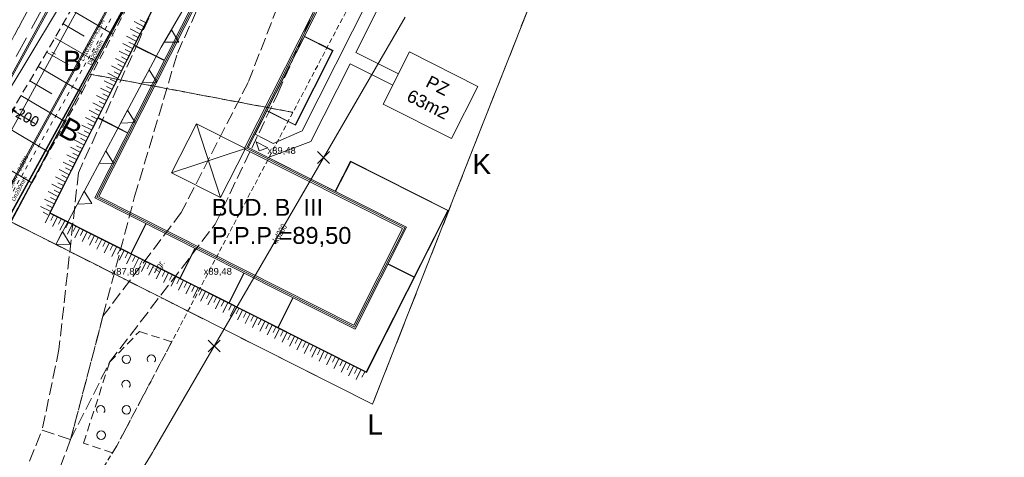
# Model space of a CAD drawing. Header units: metres. Extents: x 6541766 to 6542178, y 5894743 to 5895314.
# Tile 21 of 77: x 6541874 to 6541990, y 5895080 to 5895131. Entities that reach past the tile are written whole.
import ezdxf
from ezdxf.enums import TextEntityAlignment as Align

# ---------------------------------------------------------------- set-up
doc = ezdxf.new("R2010")
doc.units = ezdxf.units.M
for name, pattern in [('0.5_0.5', [1, 0.5, -0.5]), ('1.0_0.5', [1.5, 1, -0.5]), ('1.5_0.5', [2, 1.5, -0.5]), ('2', [0.9, 0.6, -0.3]), ('DASHED', [0.75, 0.5, -0.25]), ('egkk-500', [2, 1.5, -0.5]), ('egug-500', [1, 0.5, -0.5])]:
    doc.linetypes.add(name, pattern=pattern)
for name, color, linetype in [('000 Inne (niezydentyfikowane)', 7, 'Continuous'), ('217-kontur klasyfikacyjny', 7, 'Continuous'), ('218-kontur użytku gruntowego', 7, 'Continuous'), ('219-działka ewidencyjna', 7, 'Continuous'), ('_dr_krawężnik wystający 15x30', 214, 'Continuous'), ('_rozbiórki', 1, 'Continuous'), ('C-DROGI-SYTUACJA-ETYKIETY', 7, 'Continuous'), ('jezdnia', 7, 'Continuous'), ('jezdnia-Atr17', 7, 'Continuous'), ('ogrodzenie trwałe', 7, 'Continuous'), ('przewód kanalizacyjny', 7, 'Continuous'), ('przewód kanalizacyjny-Atr1', 7, 'Continuous'), ('skarpa nieumocniona', 7, 'Continuous'), ('zadrzewienie  zakrzewienie', 7, 'Continuous'), ('Zakres', 7, 'Continuous')]:
    doc.layers.add(name, color=color, linetype=linetype)
for name, color, linetype, lineweight in [('_dr opis', 7, 'Continuous', 25), ('_dr_obrzeże 8x30', 210, 'Continuous', 30), ('_dr_ścieki kd', 36, 'Continuous', 30), ('A-BALKONY', 7, 'Continuous', 9), ('A-BUDYNKI', 1, 'Continuous', 30), ('A-OPIS', 4, 'Continuous', 20), ('A-OZNACZENIA', 7, 'Continuous', 15), ('A-PZT', 4, 'Continuous', 9), ('IE - Kable projektowane', 1, 'DASHED', 20), ('IE - podklad', 8, 'Continuous', 9), ('SKARPA', 7, 'Continuous', 5)]:
    doc.layers.add(name, color=color, linetype=linetype, lineweight=lineweight)
doc.layers.add('A-ZIELŃ - PROJ -B', color=7, linetype='Continuous', lineweight=13, true_color=0x91c200)
doc.styles.add('MtXpl_Arial12', font='arial.ttf', dxfattribs={"height": 0.2})
doc.styles.add('MtXpl_Arial13', font='arial.ttf', dxfattribs={"height": 0.2})
doc.styles.add('MtXpl_Arial14', font='arial.ttf', dxfattribs={"height": 0.2})
doc.styles.add('MtXpl_Arial15', font='arial.ttf', dxfattribs={"height": 0.2})
doc.styles.add('MtXpl_Arial26', font='arial.ttf', dxfattribs={"height": 0.2})
doc.styles.add('MtXpl_Arial49', font='arial.ttf', dxfattribs={"height": 0.2})
doc.styles.add('MtXpl_Arial50', font='arial.ttf', dxfattribs={"height": 0.2})
doc.styles.add('MtXpl_Arial51', font='arial.ttf', dxfattribs={"height": 0.2})
doc.styles.add('MtXpl_Arial55', font='arial.ttf', dxfattribs={"height": 0.2})
doc.styles.add('MtXpl_Arial56', font='arial.ttf', dxfattribs={"height": 0.2})
doc.styles.add('MtXpl_Arial61', font='arial.ttf', dxfattribs={"height": 0.2})
doc.styles.add('MtXpl_Arial62', font='arial.ttf', dxfattribs={"height": 0.2})
doc.styles.add('MtXpl_Arial65', font='arial.ttf', dxfattribs={"height": 0.2})
doc.styles.add('MtXpl_Arial66', font='arial.ttf', dxfattribs={"height": 0.2})
doc.styles.add('MtXpl_Arial72', font='arial.ttf', dxfattribs={"height": 0.2})
doc.linetypes.add('902-500', pattern='A,3.75,0,[1,ksztalty.shx,S=0.5,R=0,X=0,Y=0],3.75', length=7.5)

# ---------------------------------------------------------------- blocks, each defined once
blk = doc.blocks.new('blok - sanitarne pzt chelmza ng')
at = {"layer": '_dr_ścieki kd', "linetype": '0.5_0.5', "lineweight": 9}
blk.add_line((6542384.32, 5895131.51), (6542355.38, 5895080.53), dxfattribs=at)
at = {"layer": '_rozbiórki', "lineweight": 9}
for p, q in [((6542408.79, 5895115.76), (6542410.2, 5895114.34)), ((6542410.2, 5895115.76), (6542408.79, 5895114.34)), ((6542395.84, 5895093.44), (6542397.26, 5895092.02)), ((6542397.26, 5895093.44), (6542395.84, 5895092.02))]:
    blk.add_line(p, q, dxfattribs=at)
at = {"layer": 'przewód kanalizacyjny', "color": 34, "linetype": 'Continuous', "lineweight": 9}
for p, q in [((6542389.44, 5895080.47), (6542419.15, 5895131.69)), ((6542389.22, 5895080.09), (6542389.44, 5895080.47)), ((6542336.24, 5894993.24), (6542388.99, 5895079.71)), ((6542388.99, 5895079.71), (6542389.22, 5895080.09))]:
    blk.add_line(p, q, dxfattribs=at)
at = {"layer": '_dr_ścieki kd', "linetype": '0.5_0.5', "lineweight": 9}
for s, style, p in [('L=10,0m i=4,00%', 'MtXpl_Arial12', (6542381.06, 5895126.44, 89.3)), ('Dn200mm', 'MtXpl_Arial13', (6542381.94, 5895125.97, 89.3)), ('L=48,6m i=0,58%', 'MtXpl_Arial14', (6542372.02, 5895110.3)), ('Dn200mm', 'MtXpl_Arial15', (6542372.91, 5895109.83))]:
    blk.add_text(s, height=0.5, rotation=62.4144, dxfattribs=dict(at, style=style)).set_placement(p)
at = {"layer": 'przewód kanalizacyjny-Atr1', "color": 34, "lineweight": 9, "width": 0.667}
blk.add_text('kd200', height=0.75, rotation=59.884, dxfattribs=at).set_placement((6542403.74, 5895105.12), align=Align.MIDDLE_LEFT)
blk = doc.blocks.new('blok - podklad szary rfqfqw')
at = {"color": 8, "lineweight": 9}
blk.add_line((6541891.7, 5895153.26), (6541856.92, 5895089.87), dxfattribs=at)
at = {"color": 8, "linetype": 'ByBlock', "lineweight": 9}
blk.add_line((6541877.76, 5895127.33), (6541877.32, 5895127.57), dxfattribs=at)
at = {"color": 8, "linetype": 'Continuous', "lineweight": 9}
for centre in [(6541886.15, 5895091.16), (6541886.15, 5895085.16), (6541883.15, 5895082.16)]:
    blk.add_circle(centre, 0.5, dxfattribs=at)
for centre in [(6541889.1, 5895091.17), (6541886.1, 5895088.17), (6541883.1, 5895085.17)]:
    blk.add_arc(centre, 0.5, 318.85, 221.162, dxfattribs=at)
at = {"color": 8, "linetype": 'Continuous', "lineweight": 9, "extrusion": (0, 0, -1)}
for points in [[(-6541885, 5895131.02), (-6541885, 5895131.08), (-6541884.99, 5895131.05)], [(-6541885, 5895131.08), (-6541885.03, 5895131), (-6541885.03, 5895131.09)], [(-6541885, 5895131.08), (-6541885, 5895131.02), (-6541885.03, 5895131)], [(-6541885.03, 5895131.09), (-6541885.03, 5895131), (-6541885.06, 5895131.02)], [(-6541885.03, 5895131.09), (-6541885.06, 5895131.02), (-6541885.06, 5895131.08)], [(-6541885.06, 5895131.08), (-6541885.06, 5895131.02), (-6541885.08, 5895131.05)], [(-6541884.58, 5895129.44), (-6541884.58, 5895129.5), (-6541884.57, 5895129.47)], [(-6541884.58, 5895129.5), (-6541884.61, 5895129.42), (-6541884.61, 5895129.51)], [(-6541884.58, 5895129.5), (-6541884.58, 5895129.44), (-6541884.61, 5895129.42)], [(-6541884.61, 5895129.51), (-6541884.61, 5895129.42), (-6541884.64, 5895129.44)], [(-6541884.61, 5895129.51), (-6541884.64, 5895129.44), (-6541884.64, 5895129.5)], [(-6541884.64, 5895129.5), (-6541884.64, 5895129.44), (-6541884.66, 5895129.47)], [(-6541887.61, 5895128.94), (-6541887.61, 5895129), (-6541887.59, 5895128.97)], [(-6541887.61, 5895129), (-6541887.64, 5895128.92), (-6541887.64, 5895129.01)], [(-6541887.61, 5895129), (-6541887.61, 5895128.94), (-6541887.64, 5895128.92)], [(-6541887.64, 5895129.01), (-6541887.64, 5895128.92), (-6541887.67, 5895128.94)], [(-6541887.64, 5895129.01), (-6541887.67, 5895128.94), (-6541887.67, 5895129)], [(-6541887.67, 5895129), (-6541887.67, 5895128.94), (-6541887.68, 5895128.97)], [(-6541892.15, 5895127.4), (-6541892.15, 5895127.46), (-6541892.13, 5895127.43)], [(-6541892.15, 5895127.46), (-6541892.18, 5895127.38), (-6541892.18, 5895127.47)], [(-6541892.15, 5895127.46), (-6541892.15, 5895127.4), (-6541892.18, 5895127.38)], [(-6541892.18, 5895127.47), (-6541892.18, 5895127.38), (-6541892.21, 5895127.4)], [(-6541892.18, 5895127.47), (-6541892.21, 5895127.4), (-6541892.21, 5895127.46)], [(-6541892.21, 5895127.46), (-6541892.21, 5895127.4), (-6541892.22, 5895127.43)], [(-6541873.83, 5895125.7), (-6541873.83, 5895125.76), (-6541873.82, 5895125.73)], [(-6541873.83, 5895125.76), (-6541873.86, 5895125.69), (-6541873.86, 5895125.78)], [(-6541873.83, 5895125.76), (-6541873.83, 5895125.7), (-6541873.86, 5895125.69)], [(-6541873.86, 5895125.78), (-6541873.86, 5895125.69), (-6541873.89, 5895125.7)], [(-6541873.86, 5895125.78), (-6541873.89, 5895125.7), (-6541873.89, 5895125.76)], [(-6541873.89, 5895125.76), (-6541873.89, 5895125.7), (-6541873.91, 5895125.73)], [(-6541875.9, 5895126.21), (-6541875.9, 5895126.27), (-6541875.88, 5895126.24)], [(-6541875.9, 5895126.27), (-6541875.93, 5895126.2), (-6541875.93, 5895126.29)], [(-6541875.9, 5895126.27), (-6541875.9, 5895126.21), (-6541875.93, 5895126.2)], [(-6541875.93, 5895126.29), (-6541875.93, 5895126.2), (-6541875.96, 5895126.21)], [(-6541875.93, 5895126.29), (-6541875.96, 5895126.21), (-6541875.96, 5895126.27)], [(-6541875.96, 5895126.27), (-6541875.96, 5895126.21), (-6541875.97, 5895126.24)], [(-6541900.53, 5895123.92), (-6541900.53, 5895123.98), (-6541900.51, 5895123.95)], [(-6541900.53, 5895123.98), (-6541900.56, 5895123.91), (-6541900.56, 5895124)], [(-6541900.53, 5895123.98), (-6541900.53, 5895123.92), (-6541900.56, 5895123.91)], [(-6541900.56, 5895124), (-6541900.56, 5895123.91), (-6541900.59, 5895123.92)], [(-6541900.56, 5895124), (-6541900.59, 5895123.92), (-6541900.59, 5895123.98)], [(-6541900.59, 5895123.98), (-6541900.59, 5895123.92), (-6541900.61, 5895123.95)], [(-6541880.84, 5895122.76), (-6541880.84, 5895122.82), (-6541880.83, 5895122.79)], [(-6541880.84, 5895122.82), (-6541880.87, 5895122.75), (-6541880.87, 5895122.83)], [(-6541880.84, 5895122.82), (-6541880.84, 5895122.76), (-6541880.87, 5895122.75)], [(-6541880.87, 5895122.83), (-6541880.87, 5895122.75), (-6541880.9, 5895122.76)], [(-6541880.87, 5895122.83), (-6541880.9, 5895122.76), (-6541880.9, 5895122.82)], [(-6541880.9, 5895122.82), (-6541880.9, 5895122.76), (-6541880.92, 5895122.79)], [(-6541904.06, 5895122.63), (-6541904.06, 5895122.69), (-6541904.04, 5895122.66)], [(-6541904.06, 5895122.69), (-6541904.09, 5895122.62), (-6541904.09, 5895122.71)], [(-6541904.06, 5895122.69), (-6541904.06, 5895122.63), (-6541904.09, 5895122.62)], [(-6541904.09, 5895122.71), (-6541904.09, 5895122.62), (-6541904.12, 5895122.63)], [(-6541904.09, 5895122.71), (-6541904.12, 5895122.63), (-6541904.12, 5895122.69)], [(-6541904.12, 5895122.69), (-6541904.12, 5895122.63), (-6541904.13, 5895122.66)], [(-6541877.17, 5895114.89), (-6541877.17, 5895114.95), (-6541877.16, 5895114.92)], [(-6541877.17, 5895114.95), (-6541877.2, 5895114.88), (-6541877.2, 5895114.96)], [(-6541877.17, 5895114.95), (-6541877.17, 5895114.89), (-6541877.2, 5895114.88)], [(-6541877.2, 5895114.96), (-6541877.2, 5895114.88), (-6541877.23, 5895114.89)], [(-6541877.2, 5895114.96), (-6541877.23, 5895114.89), (-6541877.23, 5895114.95)], [(-6541877.23, 5895114.95), (-6541877.23, 5895114.89), (-6541877.25, 5895114.92)], [(-6541880.44, 5895113.24), (-6541880.44, 5895113.3), (-6541880.42, 5895113.27)], [(-6541880.44, 5895113.3), (-6541880.47, 5895113.22), (-6541880.47, 5895113.31)], [(-6541880.44, 5895113.3), (-6541880.44, 5895113.24), (-6541880.47, 5895113.22)], [(-6541880.47, 5895113.31), (-6541880.47, 5895113.22), (-6541880.5, 5895113.24)], [(-6541880.47, 5895113.31), (-6541880.5, 5895113.24), (-6541880.5, 5895113.3)], [(-6541880.5, 5895113.3), (-6541880.5, 5895113.24), (-6541880.51, 5895113.27)], [(-6541887.09, 5895110.41), (-6541887.09, 5895110.47), (-6541887.08, 5895110.44)], [(-6541887.09, 5895110.47), (-6541887.12, 5895110.39), (-6541887.12, 5895110.49)], [(-6541887.09, 5895110.47), (-6541887.09, 5895110.41), (-6541887.12, 5895110.39)], [(-6541887.12, 5895110.49), (-6541887.12, 5895110.39), (-6541887.15, 5895110.41)], [(-6541887.12, 5895110.49), (-6541887.15, 5895110.41), (-6541887.15, 5895110.47)], [(-6541887.15, 5895110.47), (-6541887.15, 5895110.41), (-6541887.17, 5895110.44)], [(-6541892.62, 5895108.52), (-6541892.62, 5895108.58), (-6541892.61, 5895108.55)], [(-6541892.62, 5895108.58), (-6541892.65, 5895108.5), (-6541892.65, 5895108.59)], [(-6541892.62, 5895108.58), (-6541892.62, 5895108.52), (-6541892.65, 5895108.5)], [(-6541892.65, 5895108.59), (-6541892.65, 5895108.5), (-6541892.68, 5895108.52)], [(-6541892.65, 5895108.59), (-6541892.68, 5895108.52), (-6541892.68, 5895108.58)], [(-6541892.68, 5895108.58), (-6541892.68, 5895108.52), (-6541892.7, 5895108.55)], [(-6541896.64, 5895107.14), (-6541896.64, 5895107.2), (-6541896.62, 5895107.17)], [(-6541896.64, 5895107.2), (-6541896.67, 5895107.12), (-6541896.67, 5895107.21)], [(-6541896.64, 5895107.2), (-6541896.64, 5895107.14), (-6541896.67, 5895107.12)], [(-6541896.67, 5895107.21), (-6541896.67, 5895107.12), (-6541896.7, 5895107.14)], [(-6541896.67, 5895107.21), (-6541896.7, 5895107.14), (-6541896.7, 5895107.2)], [(-6541896.7, 5895107.2), (-6541896.7, 5895107.14), (-6541896.71, 5895107.17)], [(-6541883.34, 5895096.23), (-6541883.34, 5895096.29), (-6541883.33, 5895096.26)], [(-6541883.34, 5895096.29), (-6541883.37, 5895096.21), (-6541883.37, 5895096.3)], [(-6541883.34, 5895096.29), (-6541883.34, 5895096.23), (-6541883.37, 5895096.21)], [(-6541883.37, 5895096.3), (-6541883.37, 5895096.21), (-6541883.4, 5895096.23)], [(-6541883.37, 5895096.3), (-6541883.4, 5895096.23), (-6541883.4, 5895096.29)], [(-6541883.4, 5895096.29), (-6541883.4, 5895096.23), (-6541883.42, 5895096.26)], [(-6541887.65, 5895094.42), (-6541887.65, 5895094.48), (-6541887.63, 5895094.45)], [(-6541887.65, 5895094.48), (-6541887.68, 5895094.41), (-6541887.68, 5895094.5)], [(-6541887.65, 5895094.48), (-6541887.65, 5895094.42), (-6541887.68, 5895094.41)], [(-6541887.68, 5895094.5), (-6541887.68, 5895094.41), (-6541887.71, 5895094.42)], [(-6541887.68, 5895094.5), (-6541887.71, 5895094.42), (-6541887.71, 5895094.48)], [(-6541887.71, 5895094.48), (-6541887.71, 5895094.42), (-6541887.72, 5895094.45)], [(-6541878.13, 5895092.29), (-6541878.13, 5895092.35), (-6541878.12, 5895092.32)], [(-6541878.13, 5895092.35), (-6541878.16, 5895092.28), (-6541878.16, 5895092.37)], [(-6541878.13, 5895092.35), (-6541878.13, 5895092.29), (-6541878.16, 5895092.28)], [(-6541878.16, 5895092.37), (-6541878.16, 5895092.28), (-6541878.19, 5895092.29)], [(-6541878.16, 5895092.37), (-6541878.19, 5895092.29), (-6541878.19, 5895092.35)], [(-6541878.19, 5895092.35), (-6541878.19, 5895092.29), (-6541878.21, 5895092.32)], [(-6541884.12, 5895090.77), (-6541884.12, 5895090.83), (-6541884.11, 5895090.8)], [(-6541884.12, 5895090.83), (-6541884.15, 5895090.75), (-6541884.15, 5895090.84)], [(-6541884.12, 5895090.83), (-6541884.12, 5895090.77), (-6541884.15, 5895090.75)], [(-6541884.15, 5895090.84), (-6541884.15, 5895090.75), (-6541884.18, 5895090.77)], [(-6541884.15, 5895090.84), (-6541884.18, 5895090.77), (-6541884.18, 5895090.83)], [(-6541884.18, 5895090.83), (-6541884.18, 5895090.77), (-6541884.2, 5895090.8)], [(-6541876.14, 5895082.73), (-6541876.14, 5895082.79), (-6541876.12, 5895082.76)], [(-6541876.14, 5895082.79), (-6541876.17, 5895082.71), (-6541876.17, 5895082.8)], [(-6541876.14, 5895082.79), (-6541876.14, 5895082.73), (-6541876.17, 5895082.71)], [(-6541876.17, 5895082.8), (-6541876.17, 5895082.71), (-6541876.2, 5895082.73)], [(-6541876.17, 5895082.8), (-6541876.2, 5895082.73), (-6541876.2, 5895082.79)], [(-6541876.2, 5895082.79), (-6541876.2, 5895082.73), (-6541876.21, 5895082.76)], [(-6541879.51, 5895081.61), (-6541879.51, 5895081.67), (-6541879.5, 5895081.64)], [(-6541879.51, 5895081.67), (-6541879.54, 5895081.59), (-6541879.54, 5895081.68)], [(-6541879.51, 5895081.67), (-6541879.51, 5895081.61), (-6541879.54, 5895081.59)], [(-6541879.54, 5895081.68), (-6541879.54, 5895081.59), (-6541879.57, 5895081.61)], [(-6541879.54, 5895081.68), (-6541879.57, 5895081.61), (-6541879.57, 5895081.67)], [(-6541879.57, 5895081.67), (-6541879.57, 5895081.61), (-6541879.58, 5895081.64)], [(-6541881.03, 5895081.18), (-6541881.03, 5895081.24), (-6541881.01, 5895081.21)], [(-6541881.03, 5895081.24), (-6541881.06, 5895081.17), (-6541881.06, 5895081.25)], [(-6541881.03, 5895081.24), (-6541881.03, 5895081.18), (-6541881.06, 5895081.17)], [(-6541881.06, 5895081.25), (-6541881.06, 5895081.17), (-6541881.09, 5895081.18)], [(-6541881.06, 5895081.25), (-6541881.09, 5895081.18), (-6541881.09, 5895081.24)], [(-6541881.09, 5895081.24), (-6541881.09, 5895081.18), (-6541881.11, 5895081.21)], [(-6541889.4, 5895080.49), (-6541889.42, 5895080.43), (-6541889.43, 5895080.51)], [(-6541889.42, 5895080.43), (-6541889.4, 5895080.49), (-6541889.4, 5895080.46)], [(-6541889.43, 5895080.51), (-6541889.42, 5895080.43), (-6541889.45, 5895080.43)], [(-6541889.43, 5895080.51), (-6541889.45, 5895080.43), (-6541889.46, 5895080.51)], [(-6541889.46, 5895080.51), (-6541889.45, 5895080.43), (-6541889.48, 5895080.45)], [(-6541889.46, 5895080.51), (-6541889.48, 5895080.45), (-6541889.48, 5895080.48)], [(-6541888.95, 5895079.73), (-6541888.97, 5895079.67), (-6541888.98, 5895079.75)], [(-6541888.97, 5895079.67), (-6541888.95, 5895079.73), (-6541888.95, 5895079.7)], [(-6541888.98, 5895079.75), (-6541888.97, 5895079.67), (-6541889, 5895079.67)], [(-6541888.98, 5895079.75), (-6541889, 5895079.67), (-6541889.01, 5895079.75)], [(-6541889.01, 5895079.75), (-6541889, 5895079.67), (-6541889.03, 5895079.69)], [(-6541889.01, 5895079.75), (-6541889.03, 5895079.69), (-6541889.03, 5895079.72)]]:
    blk.add_solid(points, dxfattribs=at)
at = {"layer": '000 Inne (niezydentyfikowane)', "color": 8, "linetype": 'Continuous', "lineweight": 9}
for p, q in [((6541879.59, 5895132.56), (6541884.55, 5895129.69)), ((6541878.64, 5895130.92), (6541881.15, 5895129.46)), ((6541877.67, 5895129.25), (6541882.75, 5895126.31)), ((6541876.7, 5895127.56), (6541879.26, 5895126.08)), ((6541875.71, 5895125.86), (6541880.88, 5895122.8)), ((6541874.69, 5895124.14), (6541877.3, 5895122.6)), ((6541873.66, 5895122.41), (6541878.94, 5895119.29)), ((6541872.63, 5895120.66), (6541875.29, 5895119.08)), ((6541871.58, 5895118.89), (6541876.96, 5895115.7)), ((6541869.46, 5895115.29), (6541874.95, 5895112.05))]:
    blk.add_line(p, q, dxfattribs=at)
at = {"layer": '217-kontur klasyfikacyjny', "color": 8, "linetype": 'egkk-500', "lineweight": 9}
for p, q in [((6541901.66, 5895159.83), (6541885.03, 5895131.05)), ((6541885.03, 5895131.05), (6541881.77, 5895124.96)), ((6541881.77, 5895124.96), (6541872.42, 5895107.46)), ((6541905.86, 5895120.42), (6541881.77, 5895124.96)), ((6541881.77, 5895124.96), (6541905.86, 5895120.42))]:
    blk.add_line(p, q, dxfattribs=at)
at = {"layer": '218-kontur użytku gruntowego', "color": 8, "linetype": 'egug-500', "lineweight": 9}
for p, q in [((6541885.03, 5895131.05), (6541901.66, 5895159.83)), ((6541901.66, 5895159.83), (6541885.03, 5895131.05)), ((6541881.39, 5895145.46), (6541857.34, 5895100.46)), ((6541857.34, 5895100.46), (6541881.39, 5895145.46)), ((6541881.77, 5895124.96), (6541885.03, 5895131.05)), ((6541885.03, 5895131.05), (6541881.77, 5895124.96)), ((6541872.42, 5895107.46), (6541881.77, 5895124.96)), ((6541881.77, 5895124.96), (6541872.42, 5895107.46)), ((6541905.86, 5895120.42), (6541881.77, 5895124.96)), ((6541881.77, 5895124.96), (6541905.86, 5895120.42))]:
    blk.add_line(p, q, dxfattribs=at)
at = {"layer": '219-działka ewidencyjna', "color": 8, "linetype": '0.5_0.5', "lineweight": 9}
for p, q in [((6541885.03, 5895131.05), (6541901.66, 5895159.83)), ((6541857.34, 5895100.46), (6541881.39, 5895145.46)), ((6541872.42, 5895107.46), (6541885.03, 5895131.05)), ((6541872.42, 5895107.46), (6541893.43, 5895096.86))]:
    blk.add_line(p, q, dxfattribs=at)
at = {"layer": '_dr_krawężnik wystający 15x30', "color": 8, "lineweight": 9}
for p, q in [((6541888.94, 5895154.77), (6541854.23, 5895091.51)), ((6541889.07, 5895154.7), (6541854.36, 5895091.43)), ((6541859.49, 5895088.31), (6541894.33, 5895151.81)), ((6541859.62, 5895088.23), (6541894.46, 5895151.74))]:
    blk.add_line(p, q, dxfattribs=at)
at = {"layer": '_dr_obrzeże 8x30', "color": 8, "lineweight": 9}
for p, q in [((6541860.9, 5895087.45), (6541895.78, 5895151.02)), ((6541860.97, 5895087.41), (6541895.85, 5895150.98))]:
    blk.add_line(p, q, dxfattribs=at)
at = {"layer": 'A-BALKONY', "color": 8, "lineweight": 9}
for p, q in [((6541894.38, 5895142.89), (6541887.72, 5895129.67)), ((6541894.4, 5895142.82), (6541887.77, 5895129.65)), ((6541887.72, 5895129.67), (6541884.62, 5895123.5)), ((6541887.77, 5895129.65), (6541884.66, 5895123.48)), ((6541907.2, 5895129.39), (6541910.55, 5895127.71)), ((6541907.22, 5895129.44), (6541910.62, 5895127.73)), ((6541890.63, 5895126.55), (6541887.1, 5895128.32)), ((6541890.65, 5895126.59), (6541887.12, 5895128.37)), ((6541910.55, 5895127.71), (6541906.14, 5895118.95)), ((6541910.62, 5895127.73), (6541906.16, 5895118.88)), ((6541884.62, 5895123.5), (6541877.05, 5895108.49)), ((6541884.66, 5895123.48), (6541877.12, 5895108.51)), ((6541906.16, 5895118.88), (6541902.77, 5895120.59)), ((6541906.14, 5895118.95), (6541902.79, 5895120.64)), ((6541886.3, 5895117.96), (6541882.78, 5895119.74)), ((6541886.33, 5895118.01), (6541882.8, 5895119.79)), ((6541912.69, 5895114.63), (6541910.89, 5895111.06)), ((6541912.71, 5895114.56), (6541910.93, 5895111.04)), ((6541924.26, 5895108.8), (6541912.69, 5895114.63)), ((6541924.2, 5895108.77), (6541912.71, 5895114.56)), ((6541877.05, 5895108.49), (6541914.58, 5895089.58)), ((6541877.12, 5895108.51), (6541914.55, 5895089.65)), ((6541914.55, 5895089.65), (6541924.2, 5895108.77)), ((6541914.58, 5895089.58), (6541924.26, 5895108.8)), ((6541888.44, 5895107.23), (6541886.66, 5895103.7)), ((6541888.48, 5895107.21), (6541886.7, 5895103.68)), ((6541894.24, 5895104.31), (6541892.46, 5895100.78)), ((6541894.29, 5895104.28), (6541892.51, 5895100.76)), ((6541917.13, 5895102.43), (6541920.21, 5895100.88)), ((6541917.15, 5895102.48), (6541920.24, 5895100.92)), ((6541900.05, 5895101.38), (6541898.27, 5895097.85)), ((6541900.09, 5895101.36), (6541898.31, 5895097.83)), ((6541905.85, 5895098.46), (6541904.07, 5895094.93)), ((6541905.9, 5895098.43), (6541904.12, 5895094.91))]:
    blk.add_line(p, q, dxfattribs=at)
at = {"layer": 'A-BUDYNKI', "color": 8, "lineweight": 9}
for p, q in [((6541896.62, 5895138.42), (6541882.42, 5895110.28)), ((6541896.7, 5895138.19), (6541882.65, 5895110.35)), ((6541896.78, 5895137.95), (6541882.89, 5895110.43)), ((6541900.11, 5895116.11), (6541908.22, 5895132.18)), ((6541900.36, 5895116.19), (6541908.46, 5895132.26)), ((6541900.58, 5895116.26), (6541908.69, 5895132.33)), ((6541894.43, 5895119.07), (6541891.5, 5895113.27)), ((6541900.24, 5895116.15), (6541894.43, 5895119.07)), ((6541894.43, 5895119.07), (6541897.31, 5895110.34)), ((6541891.5, 5895113.27), (6541900.24, 5895116.15)), ((6541897.31, 5895110.34), (6541900.24, 5895116.15)), ((6541918.86, 5895106.65), (6541900.11, 5895116.11)), ((6541919.11, 5895106.73), (6541900.36, 5895116.19)), ((6541919.33, 5895106.8), (6541900.58, 5895116.26)), ((6541891.5, 5895113.27), (6541897.31, 5895110.34)), ((6541882.42, 5895110.28), (6541913.25, 5895094.73)), ((6541882.65, 5895110.35), (6541913.17, 5895094.96)), ((6541882.89, 5895110.43), (6541913.09, 5895095.2)), ((6541913.09, 5895095.2), (6541918.86, 5895106.65)), ((6541913.17, 5895094.96), (6541919.11, 5895106.73)), ((6541913.25, 5895094.73), (6541919.33, 5895106.8))]:
    blk.add_line(p, q, dxfattribs=at)
at = {"layer": 'A-OZNACZENIA', "color": 8, "linetype": 'DASHED', "lineweight": 9, "ltscale": 5}
for p, q in [((6541990.13, 5895276.02), (6541927.31, 5895116.37)), ((6541885.03, 5895131.05), (6541901.66, 5895159.83)), ((6541881.77, 5895124.96), (6541885.03, 5895131.05)), ((6541872.42, 5895107.46), (6541881.77, 5895124.96)), ((6541927.31, 5895116.37), (6541915.3, 5895085.83)), ((6541915.3, 5895085.83), (6541872.42, 5895107.46))]:
    blk.add_line(p, q, dxfattribs=at)
at = {"layer": 'A-OZNACZENIA', "color": 8, "lineweight": 9}
for p, q in [((6541890.27, 5895128.13), (6541906.54, 5895156.29)), ((6541890.27, 5895128.13), (6541906.54, 5895156.29)), ((6541887.06, 5895122.13), (6541890.27, 5895128.13)), ((6541887.06, 5895122.13), (6541890.27, 5895128.13)), ((6541877.78, 5895104.76), (6541887.06, 5895122.13)), ((6541877.78, 5895104.76), (6541887.06, 5895122.13)), ((6541902.91, 5895116.21), (6541901.52, 5895116.91)), ((6541901.52, 5895116.91), (6541901.86, 5895115.87)), ((6541901.86, 5895115.87), (6541902.91, 5895116.21))]:
    blk.add_line(p, q, dxfattribs=at)
for points in [[(6541892.34, 5895128.72), (6541890.61, 5895128.72), (6541891.47, 5895130.21)], [(6541889.75, 5895123.99), (6541888.03, 5895123.94), (6541888.84, 5895125.46)], [(6541889.75, 5895123.99), (6541888.03, 5895123.94), (6541888.84, 5895125.46)], [(6541887.19, 5895119.2), (6541885.46, 5895119.14), (6541886.28, 5895120.66)], [(6541887.19, 5895119.2), (6541885.46, 5895119.14), (6541886.28, 5895120.66)], [(6541884.63, 5895114.4), (6541882.9, 5895114.35), (6541883.71, 5895115.87)], [(6541884.63, 5895114.4), (6541882.9, 5895114.35), (6541883.71, 5895115.87)], [(6541882.06, 5895109.61), (6541880.34, 5895109.55), (6541881.15, 5895111.07)], [(6541882.06, 5895109.61), (6541880.34, 5895109.55), (6541881.15, 5895111.07)], [(6541879.5, 5895104.81), (6541877.78, 5895104.76), (6541878.59, 5895106.28)], [(6541879.5, 5895104.81), (6541877.78, 5895104.76), (6541878.59, 5895106.28)]]:
    blk.add_lwpolyline(points, close=True, dxfattribs=at)
at = {"layer": 'A-PZT', "color": 8, "lineweight": 9}
for p, q in [((6541906.95, 5895118.24), (6541915.45, 5895135.09)), ((6541913.31, 5895127.52), (6541916.79, 5895134.42)), ((6541918.37, 5895124.97), (6541913.31, 5895127.52)), ((6541919.69, 5895127.58), (6541916.56, 5895121.39)), ((6541927.77, 5895123.5), (6541919.69, 5895127.58)), ((6541912.64, 5895126.18), (6541907.98, 5895116.95)), ((6541917.69, 5895123.63), (6541912.64, 5895126.18)), ((6541924.64, 5895117.31), (6541927.77, 5895123.5)), ((6541916.56, 5895121.39), (6541924.64, 5895117.31)), ((6541901.38, 5895117.84), (6541903.54, 5895116.74)), ((6541903.54, 5895116.74), (6541906.95, 5895118.24)), ((6541907.98, 5895116.95), (6541902.92, 5895115.08))]:
    blk.add_line(p, q, dxfattribs=at)
at = {"layer": 'A-ZIELŃ - PROJ -B', "color": 8, "lineweight": 9}
for p, q in [((6541927.31, 5895116.37), (6541964.08, 5895209.82)), ((6541882.42, 5895110.28), (6541896.62, 5895138.42)), ((6541906.95, 5895118.24), (6541915.45, 5895135.09)), ((6541917.47, 5895135.76), (6541913.31, 5895127.52)), ((6541908.69, 5895132.33), (6541901.38, 5895117.84)), ((6541885.29, 5895131.5), (6541881.77, 5895124.96)), ((6541913.31, 5895127.52), (6541918.37, 5895124.97)), ((6541918.37, 5895124.97), (6541919.68, 5895127.58)), ((6541919.68, 5895127.58), (6541927.77, 5895123.5)), ((6541912.64, 5895126.18), (6541907.98, 5895116.95)), ((6541917.69, 5895123.63), (6541912.64, 5895126.18)), ((6541881.77, 5895124.96), (6541872.48, 5895107.43)), ((6541916.56, 5895121.39), (6541917.69, 5895123.63)), ((6541927.77, 5895123.5), (6541924.65, 5895117.31)), ((6541924.65, 5895117.31), (6541916.56, 5895121.39)), ((6541901.38, 5895117.84), (6541903.54, 5895116.74)), ((6541903.54, 5895116.74), (6541906.95, 5895118.24)), ((6541907.98, 5895116.95), (6541902.92, 5895115.08)), ((6541915.3, 5895085.83), (6541927.31, 5895116.37)), ((6541902.92, 5895115.08), (6541919.33, 5895106.8)), ((6541913.25, 5895094.73), (6541882.42, 5895110.28)), ((6541872.48, 5895107.43), (6541915.3, 5895085.83)), ((6541919.33, 5895106.8), (6541913.25, 5895094.73))]:
    blk.add_line(p, q, dxfattribs=at)
at = {"layer": 'jezdnia', "color": 8, "linetype": '1.5_0.5', "lineweight": 9}
for p, q in [((6541893.61, 5895142.57), (6541887.64, 5895128.97)), ((6541892.18, 5895127.43), (6541897.91, 5895140.01)), ((6541905.5, 5895136.66), (6541900.56, 5895123.95)), ((6541904.09, 5895122.66), (6541909.46, 5895135.02)), ((6541887.64, 5895128.97), (6541880.47, 5895113.27)), ((6541887.12, 5895110.44), (6541892.18, 5895127.43)), ((6541900.56, 5895123.95), (6541892.65, 5895108.55)), ((6541896.67, 5895107.17), (6541904.09, 5895122.66)), ((6541880.47, 5895113.27), (6541878.16, 5895092.32)), ((6541883.37, 5895096.26), (6541887.12, 5895110.44)), ((6541892.65, 5895108.55), (6541883.37, 5895096.26)), ((6541884.15, 5895090.8), (6541896.67, 5895107.17)), ((6541883.37, 5895096.26), (6541879.54, 5895081.64)), ((6541879.54, 5895081.64), (6541883.37, 5895096.26)), ((6541878.16, 5895092.32), (6541876.17, 5895082.76)), ((6541879.54, 5895081.64), (6541884.15, 5895090.8)), ((6541870.9, 5895069.8), (6541876.17, 5895082.76)), ((6541876.17, 5895082.76), (6541879.54, 5895081.64)), ((6541876.17, 5895082.76), (6541879.54, 5895081.64)), ((6541879.54, 5895081.64), (6541873.99, 5895067.03))]:
    blk.add_line(p, q, dxfattribs=at)
at = {"layer": 'ogrodzenie trwałe', "color": 8, "linetype": '902-500', "lineweight": 9}
for p, q in [((6541873.86, 5895125.73), (6541888.38, 5895149.92)), ((6541866.58, 5895113.73), (6541873.86, 5895125.73))]:
    blk.add_line(p, q, dxfattribs=at)
at = {"layer": 'SKARPA', "color": 8, "lineweight": 9}
for points in [[(6541888.19, 5895130.61), (6541887.05, 5895131.19)], [(6541887.97, 5895130.17), (6541887.34, 5895130.49)], [(6541888.42, 5895131.05), (6541887.78, 5895131.37)], [(6541887.31, 5895128.86), (6541886.17, 5895129.43)], [(6541887.75, 5895129.73), (6541886.61, 5895130.31)], [(6541887.53, 5895129.29), (6541886.89, 5895129.62)], [(6541886.87, 5895127.98), (6541885.72, 5895128.56)], [(6541887.09, 5895128.42), (6541886.45, 5895128.74)], [(6541886.43, 5895127.1), (6541885.28, 5895127.68)], [(6541886.2, 5895126.66), (6541885.57, 5895126.98)], [(6541886.65, 5895127.54), (6541886.01, 5895127.86)], [(6541885.54, 5895125.35), (6541884.4, 5895125.93)], [(6541885.98, 5895126.22), (6541884.84, 5895126.8)], [(6541885.76, 5895125.79), (6541885.12, 5895126.11)], [(6541885.1, 5895124.47), (6541883.95, 5895125.05)], [(6541885.32, 5895124.91), (6541884.68, 5895125.23)], [(6541884.66, 5895123.59), (6541883.51, 5895124.17)], [(6541884.65, 5895123.6), (6541883.51, 5895124.17)], [(6541884.43, 5895123.16), (6541883.79, 5895123.48)], [(6541884.43, 5895123.16), (6541883.8, 5895123.48)], [(6541884.88, 5895124.03), (6541884.24, 5895124.35)], [(6541883.77, 5895121.84), (6541882.62, 5895122.42)], [(6541884.21, 5895122.72), (6541883.06, 5895123.3)], [(6541883.99, 5895122.28), (6541883.35, 5895122.6)], [(6541883.32, 5895120.96), (6541882.18, 5895121.54)], [(6541883.55, 5895121.4), (6541882.91, 5895121.72)], [(6541882.88, 5895120.09), (6541881.74, 5895120.67)], [(6541882.66, 5895119.65), (6541882.02, 5895119.97)], [(6541883.1, 5895120.53), (6541882.47, 5895120.85)], [(6541882, 5895118.33), (6541880.85, 5895118.91)], [(6541882, 5895118.33), (6541880.85, 5895118.91)], [(6541882.44, 5895119.21), (6541881.29, 5895119.79)], [(6541882.22, 5895118.77), (6541881.58, 5895119.09)], [(6541881.55, 5895117.46), (6541880.41, 5895118.03)], [(6541881.55, 5895117.46), (6541880.41, 5895118.03)], [(6541881.78, 5895117.9), (6541881.14, 5895118.22)], [(6541881.78, 5895117.9), (6541881.14, 5895118.22)], [(6541881.11, 5895116.58), (6541879.97, 5895117.16)], [(6541881.11, 5895116.58), (6541879.97, 5895117.16)], [(6541880.89, 5895116.14), (6541880.25, 5895116.46)], [(6541880.89, 5895116.14), (6541880.25, 5895116.46)], [(6541881.33, 5895117.02), (6541880.7, 5895117.34)], [(6541881.33, 5895117.02), (6541880.7, 5895117.34)], [(6541880.23, 5895114.83), (6541879.08, 5895115.4)], [(6541880.23, 5895114.83), (6541879.08, 5895115.4)], [(6541880.67, 5895115.7), (6541879.53, 5895116.28)], [(6541880.67, 5895115.7), (6541879.53, 5895116.28)], [(6541880.45, 5895115.26), (6541879.81, 5895115.59)], [(6541880.45, 5895115.26), (6541879.81, 5895115.59)], [(6541879.79, 5895113.95), (6541878.64, 5895114.53)], [(6541879.79, 5895113.95), (6541878.64, 5895114.53)], [(6541880.01, 5895114.39), (6541879.37, 5895114.71)], [(6541880.01, 5895114.39), (6541879.37, 5895114.71)], [(6541879.34, 5895113.07), (6541878.2, 5895113.65)], [(6541879.12, 5895112.63), (6541878.48, 5895112.96)], [(6541879.56, 5895113.51), (6541878.93, 5895113.83)], [(6541879.56, 5895113.51), (6541878.93, 5895113.83)], [(6541878.46, 5895111.32), (6541877.31, 5895111.9)], [(6541878.9, 5895112.2), (6541877.76, 5895112.77)], [(6541878.68, 5895111.76), (6541878.04, 5895112.08)], [(6541878.02, 5895110.44), (6541876.87, 5895111.02)], [(6541878.24, 5895110.88), (6541877.6, 5895111.2)], [(6541877.57, 5895109.56), (6541876.43, 5895110.14)], [(6541877.35, 5895109.13), (6541876.72, 5895109.45)], [(6541877.79, 5895110), (6541877.16, 5895110.32)], [(6541877.13, 5895108.69), (6541875.99, 5895109.26)], [(6541876.91, 5895108.25), (6541876.27, 5895108.57)], [(6541877.1, 5895108.47), (6541876.52, 5895107.32)], [(6541877.53, 5895108.25), (6541877.21, 5895107.61)], [(6541877.97, 5895108.02), (6541877.4, 5895106.88)], [(6541878.41, 5895107.8), (6541878.09, 5895107.17)], [(6541878.85, 5895107.58), (6541878.27, 5895106.44)], [(6541879.29, 5895107.36), (6541878.97, 5895106.72)], [(6541879.73, 5895107.14), (6541879.15, 5895105.99)], [(6541880.17, 5895106.92), (6541879.84, 5895106.28)], [(6541880.6, 5895106.7), (6541880.03, 5895105.55)], [(6541881.04, 5895106.48), (6541880.72, 5895105.84)], [(6541881.48, 5895106.25), (6541880.9, 5895105.11)], [(6541881.92, 5895106.03), (6541881.6, 5895105.4)], [(6541882.36, 5895105.81), (6541881.78, 5895104.67)], [(6541882.8, 5895105.59), (6541882.48, 5895104.95)], [(6541883.23, 5895105.37), (6541882.66, 5895104.22)], [(6541883.67, 5895105.15), (6541883.35, 5895104.51)], [(6541884.11, 5895104.93), (6541883.53, 5895103.78)], [(6541884.55, 5895104.71), (6541884.23, 5895104.07)], [(6541884.99, 5895104.49), (6541884.41, 5895103.34)], [(6541885.43, 5895104.26), (6541885.11, 5895103.63)], [(6541885.87, 5895104.04), (6541885.29, 5895102.9)], [(6541886.3, 5895103.82), (6541885.98, 5895103.18)], [(6541886.74, 5895103.6), (6541886.17, 5895102.46)], [(6541886.74, 5895103.6), (6541886.17, 5895102.46)], [(6541887.18, 5895103.38), (6541886.86, 5895102.74)], [(6541887.18, 5895103.38), (6541886.86, 5895102.74)], [(6541887.62, 5895103.16), (6541887.04, 5895102.01)], [(6541888.06, 5895102.94), (6541887.74, 5895102.3)], [(6541888.5, 5895102.72), (6541887.92, 5895101.57)], [(6541888.94, 5895102.49), (6541888.61, 5895101.86)], [(6541889.37, 5895102.27), (6541888.8, 5895101.13)], [(6541889.81, 5895102.05), (6541889.49, 5895101.41)], [(6541890.25, 5895101.83), (6541889.67, 5895100.69)], [(6541890.69, 5895101.61), (6541890.37, 5895100.97)], [(6541891.13, 5895101.39), (6541890.55, 5895100.24)], [(6541891.57, 5895101.17), (6541891.24, 5895100.53)], [(6541892, 5895100.95), (6541891.43, 5895099.8)], [(6541892.44, 5895100.73), (6541892.12, 5895100.09)], [(6541892.88, 5895100.5), (6541892.3, 5895099.36)], [(6541893.32, 5895100.28), (6541893, 5895099.65)], [(6541893.76, 5895100.06), (6541893.18, 5895098.92)], [(6541894.2, 5895099.84), (6541893.88, 5895099.2)], [(6541894.64, 5895099.62), (6541894.06, 5895098.47)], [(6541895.07, 5895099.4), (6541894.75, 5895098.76)], [(6541895.51, 5895099.18), (6541894.94, 5895098.03)], [(6541895.95, 5895098.96), (6541895.63, 5895098.32)], [(6541896.39, 5895098.73), (6541895.81, 5895097.59)], [(6541896.39, 5895098.73), (6541895.81, 5895097.59)], [(6541896.83, 5895098.51), (6541896.51, 5895097.88)], [(6541896.83, 5895098.51), (6541896.51, 5895097.88)], [(6541897.27, 5895098.29), (6541896.69, 5895097.15)], [(6541897.71, 5895098.07), (6541897.38, 5895097.43)], [(6541898.14, 5895097.85), (6541897.57, 5895096.7)], [(6541898.58, 5895097.63), (6541898.26, 5895096.99)], [(6541899.02, 5895097.41), (6541898.44, 5895096.26)], [(6541899.46, 5895097.19), (6541899.14, 5895096.55)], [(6541899.9, 5895096.96), (6541899.32, 5895095.82)], [(6541900.34, 5895096.74), (6541900.01, 5895096.11)], [(6541900.77, 5895096.52), (6541900.2, 5895095.38)], [(6541901.21, 5895096.3), (6541900.89, 5895095.66)], [(6541901.65, 5895096.08), (6541901.07, 5895094.94)], [(6541902.09, 5895095.86), (6541901.77, 5895095.22)], [(6541902.53, 5895095.64), (6541901.95, 5895094.49)], [(6541902.97, 5895095.42), (6541902.65, 5895094.78)], [(6541903.41, 5895095.2), (6541902.83, 5895094.05)], [(6541903.84, 5895094.97), (6541903.52, 5895094.34)], [(6541904.28, 5895094.75), (6541903.7, 5895093.61)], [(6541904.28, 5895094.75), (6541903.7, 5895093.61)], [(6541904.72, 5895094.53), (6541904.4, 5895093.89)], [(6541904.72, 5895094.53), (6541904.4, 5895093.89)], [(6541905.16, 5895094.31), (6541904.58, 5895093.17)], [(6541905.16, 5895094.31), (6541904.58, 5895093.17)], [(6541905.6, 5895094.09), (6541905.28, 5895093.45)], [(6541905.6, 5895094.09), (6541905.28, 5895093.45)], [(6541906.04, 5895093.87), (6541905.46, 5895092.72)], [(6541906.04, 5895093.87), (6541905.46, 5895092.72)], [(6541906.47, 5895093.65), (6541906.15, 5895093.01)], [(6541906.47, 5895093.65), (6541906.15, 5895093.01)], [(6541906.91, 5895093.43), (6541906.34, 5895092.28)], [(6541907.35, 5895093.2), (6541907.03, 5895092.57)], [(6541907.79, 5895092.98), (6541907.21, 5895091.84)], [(6541908.23, 5895092.76), (6541907.91, 5895092.13)], [(6541908.67, 5895092.54), (6541908.09, 5895091.4)], [(6541909.11, 5895092.32), (6541908.78, 5895091.68)], [(6541909.54, 5895092.1), (6541908.97, 5895090.95)], [(6541909.98, 5895091.88), (6541909.66, 5895091.24)], [(6541910.42, 5895091.66), (6541909.84, 5895090.51)], [(6541910.86, 5895091.44), (6541910.54, 5895090.8)], [(6541911.3, 5895091.21), (6541910.72, 5895090.07)], [(6541911.74, 5895090.99), (6541911.42, 5895090.36)], [(6541912.18, 5895090.77), (6541911.6, 5895089.63)], [(6541912.61, 5895090.55), (6541912.29, 5895089.91)], [(6541913.05, 5895090.33), (6541912.47, 5895089.18)], [(6541913.49, 5895090.11), (6541913.17, 5895089.47)], [(6541913.93, 5895089.89), (6541913.35, 5895088.74)], [(6541914.37, 5895089.67), (6541914.05, 5895089.03)]]:
    blk.add_lwpolyline(points, dxfattribs=at)
at = {"layer": 'skarpa nieumocniona', "color": 8, "linetype": '1.0_0.5', "lineweight": 9}
for p, q in [((6541886.56, 5895144.6), (6541875.93, 5895126.24)), ((6541886.56, 5895144.6), (6541875.93, 5895126.24)), ((6541880.87, 5895122.79), (6541891.45, 5895142.61)), ((6541880.87, 5895122.79), (6541891.45, 5895142.61)), ((6541875.93, 5895126.24), (6541867.74, 5895112.39)), ((6541875.93, 5895126.24), (6541867.74, 5895112.39)), ((6541866.99, 5895097.62), (6541880.87, 5895122.79)), ((6541866.99, 5895097.62), (6541880.87, 5895122.79))]:
    blk.add_line(p, q, dxfattribs=at)
at = {"layer": 'zadrzewienie  zakrzewienie', "color": 8, "linetype": '1.0_0.5', "lineweight": 9}
for p, q in [((6541884.15, 5895090.8), (6541887.68, 5895094.45)), ((6541887.68, 5895094.45), (6541891.51, 5895093.22)), ((6541891.51, 5895093.22), (6541885, 5895080.88)), ((6541881.06, 5895081.21), (6541884.15, 5895090.8)), ((6541884.49, 5895080.07), (6541881.06, 5895081.21)), ((6541885, 5895080.88), (6541884.49, 5895080.07))]:
    blk.add_line(p, q, dxfattribs=at)
at = {"layer": 'Zakres', "color": 8, "linetype": '2', "lineweight": 9}
for p, q in [((6541885, 5895080.88), (6541918.51, 5895144.38)), ((6541885, 5895080.88), (6541918.51, 5895144.38)), ((6541885, 5895080.88), (6541918.51, 5895144.38)), ((6541885, 5895080.88), (6541918.51, 5895144.38)), ((6541843.02, 5895013.5), (6541885, 5895080.88)), ((6541843.02, 5895013.5), (6541885, 5895080.88)), ((6541843.02, 5895013.5), (6541885, 5895080.88)), ((6541843.02, 5895013.5), (6541885, 5895080.88))]:
    blk.add_line(p, q, dxfattribs=at)
at = {"layer": '_dr opis', "color": 8, "lineweight": 9, "style": 'MtXpl_Arial26'}
blk.add_text('B              B', height=2.5, rotation=331.251, dxfattribs=at).set_placement((6541863.98, 5895125.46))
at = {"layer": 'A-OPIS', "color": 8, "lineweight": 9}
for s, height, style, p in [('B', 2.4, 'MtXpl_Arial72', (6541878.63, 5895125.31)), ('x89,48', 0.8, 'MtXpl_Arial49', (6541902.85, 5895115.5)), ('K', 2.4, 'MtXpl_Arial66', (6541927.12, 5895113.1)), ('BUD. B  III', 2, 'MtXpl_Arial55', (6541896.25, 5895108.16)), ('P.P.P.=89,50', 2, 'MtXpl_Arial56', (6541896.25, 5895104.83)), ('x87,80', 0.8, 'MtXpl_Arial51', (6541884.38, 5895101.17)), ('x89,48', 0.8, 'MtXpl_Arial50', (6541895.29, 5895101.17)), ('L', 2.4, 'MtXpl_Arial65', (6541914.67, 5895082.24))]:
    blk.add_text(s, height=height, dxfattribs=dict(at, style=style)).set_placement(p)
for s, style, p in [('PZ', 'MtXpl_Arial61', (6541921.48, 5895123.53)), ('63m2', 'MtXpl_Arial62', (6541919.21, 5895121.87))]:
    blk.add_text(s, height=1.5, rotation=333.2322, dxfattribs=dict(at, style=style)).set_placement(p)
at = {"layer": 'C-DROGI-SYTUACJA-ETYKIETY', "color": 8, "lineweight": 9, "insert": (6541873.9, 5895120.82), "char_height": 1.25, "attachment_point": 2, "rotation": 331.251}
blk.add_mtext('0+200', dxfattribs=at)
at = {"layer": 'jezdnia-Atr17', "color": 8, "lineweight": 9, "width": 0.667}
blk.add_text('j.gr.', height=0.75, rotation=52.59, dxfattribs=at).set_placement((6541889.9, 5895101.49))

msp = doc.modelspace()

# ---------------------------------------------------------------- linework, layer by layer
at = {"layer": 'IE - Kable projektowane', "ltscale": 5, "elevation": 86.72, "flags": 128}
msp.add_lwpolyline([(6541833.98, 5895004.72), (6541844.45, 5895015.91), (6541847.54, 5895026.94), (6541844.65, 5895027.75), (6541850.19, 5895047.56), (6541855.46, 5895066.4), (6541859.26, 5895078.96), (6541849.56, 5895085.47), (6541866.55, 5895115.05), (6541880.96, 5895141.43), (6541891.9, 5895161.39), (6541896.71, 5895167.15), (6541916.53, 5895189.66), (6541934.27, 5895213.82), (6541940.82, 5895223.3), (6541948.85, 5895239.98), (6541958.58, 5895268.41)], dxfattribs=at)

# ---------------------------------------------------------------- block references
at = {"layer": '_dr_ścieki kd', "lineweight": 9}
msp.add_blockref('blok - sanitarne pzt chelmza ng', (-500, 0), dxfattribs=at)
at = {"layer": 'IE - podklad'}
msp.add_blockref('blok - podklad szary rfqfqw', (0, 0), dxfattribs=at)

doc.saveas('drawing.dxf')
